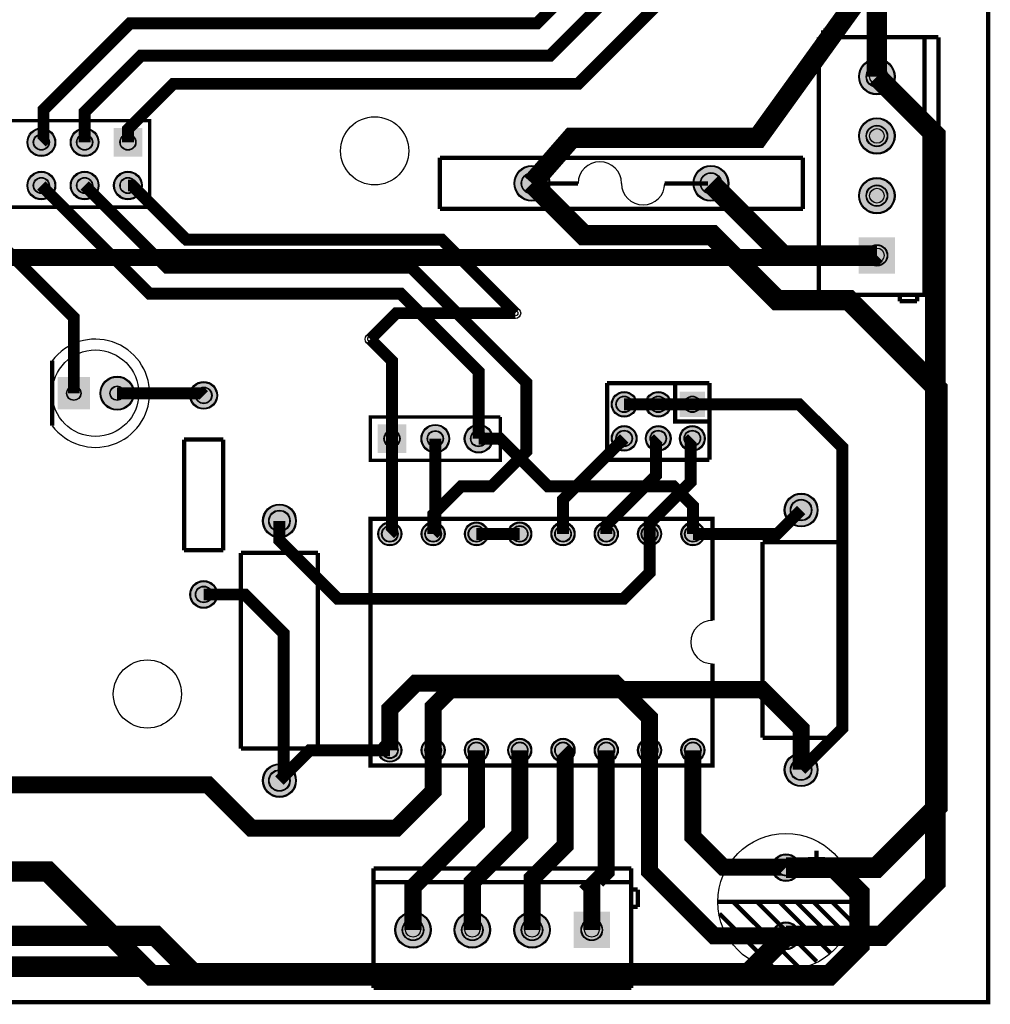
# Model space of a CAD drawing. Header units: millimetres. Extents: x 0 to 100, y -100 to 0.
# Tile 2 of 3: x 43 to 100, y -100 to -42. Entities that reach past the tile are written whole.
import ezdxf

# ---------------------------------------------------------------- set-up
doc = ezdxf.new("R2010")
doc.units = ezdxf.units.MM
for name, color, linetype, true_color in [('BoardOutline', 7, 'Continuous', 0xff00ff), ('BottomLayer', 7, 'Continuous', 0x0000ff), ('BottomSolderMaskLayer', 7, 'Continuous', 0xaa00ff), ('Document', 7, 'Continuous', 0xffffff), ('Hole', 7, 'Continuous', 0x222222), ('Multi-Layer', 7, 'Continuous', 0xc0c0c0), ('TopLayer', 7, 'Continuous', 0xff0000), ('TopSilkLayer', 7, 'Continuous', 0xffcc00), ('TopSolderMaskLayer', 7, 'Continuous', 0x800080)]:
    doc.layers.add(name, color=color, linetype=linetype, true_color=true_color)

msp = doc.modelspace()

# ---------------------------------------------------------------- hatches: boundary and pattern name
at = {"layer": 'BottomSolderMaskLayer'}
for points in [[(92.40538481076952, -45.681991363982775, 1), (94.53898907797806, -45.681991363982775, 1)], [(92.40538481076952, -49.16179832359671, 1), (94.53898907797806, -49.16179832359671, 1)], [(43.61188722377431, -49.530099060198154, 1), (45.28829057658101, -49.530099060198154, 1)], [(46.15189230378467, -49.530099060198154, 1), (47.82829565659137, -49.530099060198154, 1)], [(50.36830073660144, -50.36830073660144), (48.69189738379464, -50.36830073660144), (48.69189738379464, -48.69189738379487), (50.36830073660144, -48.69189738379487)], [(43.61188722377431, -52.07010414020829, 1), (45.28829057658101, -52.07010414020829, 1)], [(46.15189230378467, -52.07010414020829, 1), (47.82829565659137, -52.07010414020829, 1)], [(48.6918973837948, -52.07010414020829, 1), (50.368300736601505, -52.07010414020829, 1)], [(72.1851663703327, -51.94310388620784, 1), (74.2867665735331, -51.94310388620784, 1)], [(82.68554737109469, -51.94310388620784, 1), (84.78714757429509, -51.94310388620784, 1)], [(92.40538481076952, -52.667005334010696, 1), (94.53898907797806, -52.667005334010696, 1)], [(92.40538481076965, -57.239014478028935), (92.40538481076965, -55.10541021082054), (94.53898907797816, -55.10541021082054), (94.53898907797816, -57.239014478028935)], [(47.305558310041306, -65.213864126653), (45.40411910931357, -65.213864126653), (45.40411910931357, -63.31242492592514), (47.305558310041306, -63.31242492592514)], [(47.894297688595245, -64.26212852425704, 1), (49.895897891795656, -64.26212852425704, 1)], [(53.16230632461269, -64.3891287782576, 1), (54.78790957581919, -64.3891287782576, 1)], [(77.89436118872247, -64.91313182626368, 1), (79.39596139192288, -64.91313182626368, 1)], [(79.89436118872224, -64.91313182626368, 1), (81.39596139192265, -64.91313182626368, 1)], [(83.39596139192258, -65.66393192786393), (81.89436118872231, -65.66393192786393), (81.89436118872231, -64.16233172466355), (83.39596139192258, -64.16233172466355)], [(64.18592837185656, -66.09093218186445), (65.86233172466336, -66.09093218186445), (65.86233172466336, -67.76733553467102), (64.18592837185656, -67.76733553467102)], [(66.72593345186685, -66.92913385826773, 1), (68.40233680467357, -66.92913385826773, 1)], [(69.26593853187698, -66.92913385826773, 1), (70.9423418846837, -66.92913385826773, 1)], [(77.89436118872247, -66.91313182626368, 1), (79.39596139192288, -66.91313182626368, 1)], [(79.89436118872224, -66.91313182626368, 1), (81.39596139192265, -66.91313182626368, 1)], [(81.89436118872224, -66.91313182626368, 1), (83.39596139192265, -66.91313182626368, 1)], [(88.03657607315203, -71.12014224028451, 1), (90.01778003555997, -71.12014224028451, 1)], [(57.429514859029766, -71.7551435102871, 1), (59.4107188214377, -71.7551435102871, 1)], [(64.19608839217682, -72.51714503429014, 1), (65.59817119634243, -72.51714503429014, 1)], [(66.73609347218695, -72.51714503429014, 1), (68.13817627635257, -72.51714503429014, 1)], [(69.27609855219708, -72.51714503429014, 1), (70.6781813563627, -72.51714503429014, 1)], [(71.81610363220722, -72.51714503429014, 1), (73.21818643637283, -72.51714503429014, 1)], [(74.35610871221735, -72.51714503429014, 1), (75.75819151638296, -72.51714503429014, 1)], [(76.89611379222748, -72.51714503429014, 1), (78.2981965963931, -72.51714503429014, 1)], [(79.43611887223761, -72.51714503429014, 1), (80.83820167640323, -72.51714503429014, 1)], [(81.97612395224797, -72.51714503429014, 1), (83.37820675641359, -72.51714503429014, 1)], [(53.16230632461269, -76.07315214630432, 1), (54.78790957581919, -76.07315214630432, 1)], [(64.19608839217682, -85.21717043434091, 1), (65.59817119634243, -85.21717043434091, 1)], [(66.73609347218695, -85.21717043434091, 1), (68.13817627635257, -85.21717043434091, 1)], [(69.27609855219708, -85.21717043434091, 1), (70.6781813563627, -85.21717043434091, 1)], [(71.81610363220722, -85.21717043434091, 1), (73.21818643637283, -85.21717043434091, 1)], [(74.35610871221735, -85.21717043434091, 1), (75.75819151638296, -85.21717043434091, 1)], [(76.89611379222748, -85.21717043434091, 1), (78.2981965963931, -85.21717043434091, 1)], [(79.43611887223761, -85.21717043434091, 1), (80.83820167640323, -85.21717043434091, 1)], [(81.97612395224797, -85.21717043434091, 1), (83.37820675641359, -85.21717043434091, 1)], [(88.03657607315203, -86.36017272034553, 1), (90.01778003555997, -86.36017272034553, 1)], [(57.429514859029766, -86.99517399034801, 1), (59.4107188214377, -86.99517399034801, 1)], [(87.32537465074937, -92.10820421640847, 1), (88.95097790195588, -92.10820421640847, 1)], [(65.1892303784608, -95.75819151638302, 1), (67.32283464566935, -95.75819151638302, 1)], [(68.66903733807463, -95.75819151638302, 1), (70.80264160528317, -95.75819151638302, 1)], [(72.17424434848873, -95.75819151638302, 1), (74.30784861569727, -95.75819151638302, 1)], [(77.81305562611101, -96.82499364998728), (75.67945135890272, -96.82499364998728), (75.67945135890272, -94.69138938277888), (77.81305562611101, -94.69138938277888)], [(87.32537465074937, -96.1061722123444, 1), (88.95097790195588, -96.1061722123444, 1)]]:
    msp.add_hatch(color=256, dxfattribs=at).paths.add_polyline_path(points)
at = {"layer": 'Multi-Layer'}
for points in [[(92.45618491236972, -45.681991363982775, 1), (94.48818897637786, -45.681991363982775, 1)], [(92.45618491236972, -49.16179832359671, 1), (94.48818897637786, -49.16179832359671, 1)], [(43.66268732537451, -49.530099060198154, 1), (45.23749047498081, -49.530099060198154, 1)], [(46.20269240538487, -49.530099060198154, 1), (47.77749555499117, -49.530099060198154, 1)], [(50.31750063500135, -50.31750063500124), (48.742697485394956, -50.31750063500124), (48.742697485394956, -48.74269748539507), (50.31750063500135, -48.74269748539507)], [(43.66268732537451, -52.07010414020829, 1), (45.23749047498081, -52.07010414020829, 1)], [(46.20269240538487, -52.07010414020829, 1), (47.77749555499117, -52.07010414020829, 1)], [(48.742697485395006, -52.07010414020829, 1), (50.3175006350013, -52.07010414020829, 1)], [(72.2359664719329, -51.94310388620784, 1), (74.2359664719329, -51.94310388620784, 1)], [(82.73634747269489, -51.94310388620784, 1), (84.73634747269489, -51.94310388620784, 1)], [(92.45618491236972, -52.667005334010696, 1), (94.48818897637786, -52.667005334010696, 1)], [(92.45618491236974, -57.188214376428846), (92.45618491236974, -55.156210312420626), (94.48818897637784, -55.156210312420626), (94.48818897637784, -57.188214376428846)], [(47.25476250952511, -65.16306832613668), (45.45491490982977, -65.16306832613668), (45.45491490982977, -63.363220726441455), (47.25476250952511, -63.363220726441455)], [(47.94509779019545, -64.26212852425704, 1), (49.84509779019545, -64.26212852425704, 1)], [(53.213106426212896, -64.3891287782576, 1), (54.73710947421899, -64.3891287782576, 1)], [(77.94516129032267, -64.91313182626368, 1), (79.34516129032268, -64.91313182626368, 1)], [(79.94516129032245, -64.91313182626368, 1), (81.34516129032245, -64.91313182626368, 1)], [(83.3451612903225, -65.61313182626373), (81.9451612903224, -65.61313182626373), (81.9451612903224, -64.21313182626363), (83.3451612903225, -64.21313182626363)], [(64.23672847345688, -66.14173228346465), (65.81153162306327, -66.14173228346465), (65.81153162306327, -67.71653543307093), (64.23672847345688, -67.71653543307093)], [(66.77673355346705, -66.92913385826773, 1), (68.35153670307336, -66.92913385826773, 1)], [(69.31673863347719, -66.92913385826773, 1), (70.8915417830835, -66.92913385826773, 1)], [(77.94516129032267, -66.91313182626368, 1), (79.34516129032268, -66.91313182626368, 1)], [(79.94516129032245, -66.91313182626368, 1), (81.34516129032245, -66.91313182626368, 1)], [(81.94516129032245, -66.91313182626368, 1), (83.34516129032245, -66.91313182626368, 1)], [(88.08737617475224, -71.12014224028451, 1), (89.96697993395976, -71.12014224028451, 1)], [(57.480314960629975, -71.7551435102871, 1), (59.35991871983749, -71.7551435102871, 1)], [(64.24688849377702, -72.51714503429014, 1), (65.54737109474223, -72.51714503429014, 1)], [(66.78689357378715, -72.51714503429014, 1), (68.08737617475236, -72.51714503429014, 1)], [(69.32689865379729, -72.51714503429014, 1), (70.6273812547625, -72.51714503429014, 1)], [(71.86690373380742, -72.51714503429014, 1), (73.16738633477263, -72.51714503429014, 1)], [(74.40690881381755, -72.51714503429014, 1), (75.70739141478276, -72.51714503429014, 1)], [(76.94691389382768, -72.51714503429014, 1), (78.2473964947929, -72.51714503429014, 1)], [(79.48691897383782, -72.51714503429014, 1), (80.78740157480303, -72.51714503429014, 1)], [(82.02692405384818, -72.51714503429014, 1), (83.32740665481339, -72.51714503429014, 1)], [(53.213106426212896, -76.07315214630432, 1), (54.73710947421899, -76.07315214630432, 1)], [(64.24688849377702, -85.21717043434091, 1), (65.54737109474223, -85.21717043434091, 1)], [(66.78689357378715, -85.21717043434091, 1), (68.08737617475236, -85.21717043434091, 1)], [(69.32689865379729, -85.21717043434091, 1), (70.6273812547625, -85.21717043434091, 1)], [(71.86690373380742, -85.21717043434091, 1), (73.16738633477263, -85.21717043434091, 1)], [(74.40690881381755, -85.21717043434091, 1), (75.70739141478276, -85.21717043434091, 1)], [(76.94691389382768, -85.21717043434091, 1), (78.2473964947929, -85.21717043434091, 1)], [(79.48691897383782, -85.21717043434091, 1), (80.78740157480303, -85.21717043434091, 1)], [(82.02692405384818, -85.21717043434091, 1), (83.32740665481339, -85.21717043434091, 1)], [(88.08737617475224, -86.36017272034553, 1), (89.96697993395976, -86.36017272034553, 1)], [(57.480314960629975, -86.99517399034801, 1), (59.35991871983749, -86.99517399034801, 1)], [(87.37617475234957, -92.10820421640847, 1), (88.90017780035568, -92.10820421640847, 1)], [(65.24003048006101, -95.75819151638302, 1), (67.27203454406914, -95.75819151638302, 1)], [(68.71983743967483, -95.75819151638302, 1), (70.75184150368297, -95.75819151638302, 1)], [(72.22504445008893, -95.75819151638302, 1), (74.25704851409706, -95.75819151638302, 1)], [(77.76225552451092, -96.77419354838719), (75.73025146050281, -96.77419354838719), (75.73025146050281, -94.74218948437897), (77.76225552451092, -94.74218948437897)], [(87.37617475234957, -96.1061722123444, 1), (88.90017780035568, -96.1061722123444, 1)]]:
    msp.add_hatch(color=256, dxfattribs=at).paths.add_polyline_path(points)
at = {"layer": 'TopSolderMaskLayer'}
for points in [[(92.40538481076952, -45.681991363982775, 1), (94.53898907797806, -45.681991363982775, 1)], [(92.40538481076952, -49.16179832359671, 1), (94.53898907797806, -49.16179832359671, 1)], [(43.61188722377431, -49.530099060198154, 1), (45.28829057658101, -49.530099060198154, 1)], [(46.15189230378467, -49.530099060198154, 1), (47.82829565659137, -49.530099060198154, 1)], [(50.36830073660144, -50.36830073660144), (48.69189738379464, -50.36830073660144), (48.69189738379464, -48.69189738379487), (50.36830073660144, -48.69189738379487)], [(43.61188722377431, -52.07010414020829, 1), (45.28829057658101, -52.07010414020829, 1)], [(46.15189230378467, -52.07010414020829, 1), (47.82829565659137, -52.07010414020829, 1)], [(48.6918973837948, -52.07010414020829, 1), (50.368300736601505, -52.07010414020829, 1)], [(72.1851663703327, -51.94310388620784, 1), (74.2867665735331, -51.94310388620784, 1)], [(82.68554737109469, -51.94310388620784, 1), (84.78714757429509, -51.94310388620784, 1)], [(92.40538481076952, -52.667005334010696, 1), (94.53898907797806, -52.667005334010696, 1)], [(92.40538481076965, -57.239014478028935), (92.40538481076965, -55.10541021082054), (94.53898907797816, -55.10541021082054), (94.53898907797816, -57.239014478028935)], [(47.305558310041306, -65.213864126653), (45.40411910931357, -65.213864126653), (45.40411910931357, -63.31242492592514), (47.305558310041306, -63.31242492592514)], [(47.894297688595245, -64.26212852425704, 1), (49.895897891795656, -64.26212852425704, 1)], [(53.16230632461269, -64.3891287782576, 1), (54.78790957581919, -64.3891287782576, 1)], [(77.89436118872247, -64.91313182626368, 1), (79.39596139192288, -64.91313182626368, 1)], [(79.89436118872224, -64.91313182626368, 1), (81.39596139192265, -64.91313182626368, 1)], [(83.39596139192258, -65.66393192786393), (81.89436118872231, -65.66393192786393), (81.89436118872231, -64.16233172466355), (83.39596139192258, -64.16233172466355)], [(64.18592837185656, -66.09093218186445), (65.86233172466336, -66.09093218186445), (65.86233172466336, -67.76733553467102), (64.18592837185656, -67.76733553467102)], [(66.72593345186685, -66.92913385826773, 1), (68.40233680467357, -66.92913385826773, 1)], [(69.26593853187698, -66.92913385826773, 1), (70.9423418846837, -66.92913385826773, 1)], [(77.89436118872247, -66.91313182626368, 1), (79.39596139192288, -66.91313182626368, 1)], [(79.89436118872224, -66.91313182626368, 1), (81.39596139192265, -66.91313182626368, 1)], [(81.89436118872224, -66.91313182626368, 1), (83.39596139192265, -66.91313182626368, 1)], [(88.03657607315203, -71.12014224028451, 1), (90.01778003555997, -71.12014224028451, 1)], [(57.429514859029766, -71.7551435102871, 1), (59.4107188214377, -71.7551435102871, 1)], [(64.19608839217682, -72.51714503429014, 1), (65.59817119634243, -72.51714503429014, 1)], [(66.73609347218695, -72.51714503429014, 1), (68.13817627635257, -72.51714503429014, 1)], [(69.27609855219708, -72.51714503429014, 1), (70.6781813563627, -72.51714503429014, 1)], [(71.81610363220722, -72.51714503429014, 1), (73.21818643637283, -72.51714503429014, 1)], [(74.35610871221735, -72.51714503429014, 1), (75.75819151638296, -72.51714503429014, 1)], [(76.89611379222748, -72.51714503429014, 1), (78.2981965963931, -72.51714503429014, 1)], [(79.43611887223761, -72.51714503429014, 1), (80.83820167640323, -72.51714503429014, 1)], [(81.97612395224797, -72.51714503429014, 1), (83.37820675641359, -72.51714503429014, 1)], [(53.16230632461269, -76.07315214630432, 1), (54.78790957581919, -76.07315214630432, 1)], [(64.19608839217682, -85.21717043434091, 1), (65.59817119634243, -85.21717043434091, 1)], [(66.73609347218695, -85.21717043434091, 1), (68.13817627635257, -85.21717043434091, 1)], [(69.27609855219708, -85.21717043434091, 1), (70.6781813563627, -85.21717043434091, 1)], [(71.81610363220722, -85.21717043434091, 1), (73.21818643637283, -85.21717043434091, 1)], [(74.35610871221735, -85.21717043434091, 1), (75.75819151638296, -85.21717043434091, 1)], [(76.89611379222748, -85.21717043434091, 1), (78.2981965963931, -85.21717043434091, 1)], [(79.43611887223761, -85.21717043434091, 1), (80.83820167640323, -85.21717043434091, 1)], [(81.97612395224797, -85.21717043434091, 1), (83.37820675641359, -85.21717043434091, 1)], [(88.03657607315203, -86.36017272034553, 1), (90.01778003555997, -86.36017272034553, 1)], [(57.429514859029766, -86.99517399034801, 1), (59.4107188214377, -86.99517399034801, 1)], [(87.32537465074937, -92.10820421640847, 1), (88.95097790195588, -92.10820421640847, 1)], [(65.1892303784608, -95.75819151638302, 1), (67.32283464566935, -95.75819151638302, 1)], [(68.66903733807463, -95.75819151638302, 1), (70.80264160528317, -95.75819151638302, 1)], [(72.17424434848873, -95.75819151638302, 1), (74.30784861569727, -95.75819151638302, 1)], [(77.81305562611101, -96.82499364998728), (75.67945135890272, -96.82499364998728), (75.67945135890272, -94.69138938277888), (77.81305562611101, -94.69138938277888)], [(87.32537465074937, -96.1061722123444, 1), (88.95097790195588, -96.1061722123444, 1)]]:
    msp.add_hatch(color=256, dxfattribs=at).paths.add_polyline_path(points)

# ---------------------------------------------------------------- linework, layer by layer
at = {"layer": 'BoardOutline', "const_width": 0.25400050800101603}
msp.add_lwpolyline([(0, 0), (100.0002032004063, 0), (100.0002032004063, -100.00020320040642), (0, -100.00020320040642), (0, 0)], close=True, dxfattribs=at)
at = {"layer": 'BottomLayer'}
for points, const_width in [([(93.47218694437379, -45.681991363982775), (93.47218694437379, -8.509017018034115), (89.6621793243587, -4.699009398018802), (62.644145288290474, -4.699009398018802), (59.30911861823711, -8.034036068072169)], 1.2000000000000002), ([(88.13817627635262, -96.1061722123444), (93.759207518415, -96.1061722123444), (96.90119380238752, -92.96418592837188), (96.90119380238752, -49.11099822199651), (93.47218694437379, -45.681991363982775)], 1.2000000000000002), ([(93.47218694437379, -56.17221234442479), (93.34518669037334, -56.29921259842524), (5.207010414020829, -56.29921259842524)], 1), ([(72.26314452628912, -59.563119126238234), (65.27813055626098, -59.563119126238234), (63.754127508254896, -61.08712217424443)], 0.7000000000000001), ([(70.10414020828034, -66.92913385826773), (71.37414274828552, -66.92913385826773), (74.16814833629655, -69.72313944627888), (81.53416306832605, -69.72313944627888), (82.67716535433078, -70.8661417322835), (82.67716535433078, -72.51714503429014)], 0.7000000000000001), ([(80.13716027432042, -85.21717043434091), (80.13716027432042, -83.31216662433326), (78.10515621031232, -81.28016256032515), (66.4211328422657, -81.28016256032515), (64.89712979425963, -82.80416560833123), (64.89712979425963, -85.21717043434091)], 1), ([(34.92506985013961, -96.1061722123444), (51.1480822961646, -96.1061722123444), (53.34010668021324, -98.29819659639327), (85.94615189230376, -98.29819659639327), (88.13817627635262, -96.1061722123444)], 1.2000000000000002)]:
    msp.add_lwpolyline(points, dxfattribs=dict(at, const_width=const_width))
at = {"layer": 'BottomSolderMaskLayer'}
for centre, radius in [((93.47218694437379, -45.681991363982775), 1.0668021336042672), ((93.47218694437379, -45.681991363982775), 0.6294132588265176), ((93.47218694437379, -49.16179832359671), 1.0668021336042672), ((93.47218694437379, -49.16179832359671), 0.6294132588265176), ((44.45008890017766, -49.530099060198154), 0.838201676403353), ((44.45008890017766, -49.530099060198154), 0.4731783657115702), ((46.99009398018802, -49.530099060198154), 0.838201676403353), ((46.99009398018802, -49.530099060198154), 0.4731783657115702), ((49.530099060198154, -49.530099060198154), 0.4731783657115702), ((44.45008890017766, -52.07010414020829), 0.838201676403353), ((46.99009398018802, -52.07010414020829), 0.838201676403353), ((49.530099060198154, -52.07010414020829), 0.838201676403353), ((73.2359664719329, -51.94310388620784), 1.050800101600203), ((73.2359664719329, -51.94310388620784), 0.6304266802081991), ((83.73634747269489, -51.94310388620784), 1.050800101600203), ((83.73634747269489, -51.94310388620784), 0.6304266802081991), ((44.45008890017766, -52.07010414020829), 0.4731783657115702), ((46.99009398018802, -52.07010414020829), 0.4731783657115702), ((49.530099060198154, -52.07010414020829), 0.4731783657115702), ((93.47218694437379, -52.667005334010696), 1.0668021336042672), ((93.47218694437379, -52.667005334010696), 0.6294132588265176), ((93.47218694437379, -56.17221234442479), 0.6294132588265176), ((48.89509779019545, -64.26212852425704), 1.0008001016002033), ((46.354838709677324, -64.26314452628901), 0.429339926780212), ((48.89509779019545, -64.26212852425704), 0.4281326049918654), ((53.97510795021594, -64.3891287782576), 0.8128016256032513), ((53.97510795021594, -64.3891287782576), 0.48768097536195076), ((78.64516129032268, -64.91313182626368), 0.7508001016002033), ((78.64516129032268, -64.91313182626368), 0.4826708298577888), ((80.64516129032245, -64.91313182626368), 0.7508001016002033), ((80.64516129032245, -64.91313182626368), 0.4826708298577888), ((82.64516129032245, -64.91313182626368), 0.4826708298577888), ((65.02413004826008, -66.92913385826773), 0.4731783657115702), ((67.56413512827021, -66.92913385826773), 0.838201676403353), ((67.56413512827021, -66.92913385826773), 0.4731783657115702), ((70.10414020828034, -66.92913385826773), 0.838201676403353), ((70.10414020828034, -66.92913385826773), 0.4731783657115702), ((78.64516129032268, -66.91313182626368), 0.7508001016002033), ((78.64516129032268, -66.91313182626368), 0.4826708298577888), ((80.64516129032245, -66.91313182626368), 0.7508001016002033), ((80.64516129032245, -66.91313182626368), 0.4826708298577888), ((82.64516129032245, -66.91313182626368), 0.7508001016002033), ((82.64516129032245, -66.91313182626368), 0.4826708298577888), ((89.027178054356, -71.12014224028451), 0.9906019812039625), ((89.027178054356, -71.12014224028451), 0.6318434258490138), ((58.42011684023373, -71.7551435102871), 0.9906019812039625), ((58.42011684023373, -71.7551435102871), 0.6318434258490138), ((64.89712979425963, -72.51714503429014), 0.7010414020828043), ((64.89712979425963, -72.51714503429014), 0.4847044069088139), ((67.43713487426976, -72.51714503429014), 0.7010414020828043), ((67.43713487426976, -72.51714503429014), 0.4847044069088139), ((69.97713995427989, -72.51714503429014), 0.7010414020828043), ((69.97713995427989, -72.51714503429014), 0.4847044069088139), ((72.51714503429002, -72.51714503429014), 0.7010414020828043), ((72.51714503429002, -72.51714503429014), 0.4847044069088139), ((75.05715011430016, -72.51714503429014), 0.7010414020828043), ((75.05715011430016, -72.51714503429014), 0.4847044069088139), ((77.59715519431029, -72.51714503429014), 0.7010414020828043), ((77.59715519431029, -72.51714503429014), 0.4847044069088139), ((80.13716027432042, -72.51714503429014), 0.7010414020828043), ((80.13716027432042, -72.51714503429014), 0.4847044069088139), ((82.67716535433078, -72.51714503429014), 0.7010414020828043), ((82.67716535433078, -72.51714503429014), 0.4847044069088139), ((53.97510795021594, -76.07315214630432), 0.8128016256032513), ((53.97510795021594, -76.07315214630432), 0.48768097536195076), ((64.89712979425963, -85.21717043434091), 0.7010414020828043), ((64.89712979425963, -85.21717043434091), 0.4847044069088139), ((67.43713487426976, -85.21717043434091), 0.7010414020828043), ((67.43713487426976, -85.21717043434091), 0.4847044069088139), ((69.97713995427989, -85.21717043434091), 0.7010414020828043), ((69.97713995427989, -85.21717043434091), 0.4847044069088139), ((72.51714503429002, -85.21717043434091), 0.7010414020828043), ((72.51714503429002, -85.21717043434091), 0.4847044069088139), ((75.05715011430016, -85.21717043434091), 0.7010414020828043), ((75.05715011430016, -85.21717043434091), 0.4847044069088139), ((77.59715519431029, -85.21717043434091), 0.7010414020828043), ((77.59715519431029, -85.21717043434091), 0.4847044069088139), ((80.13716027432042, -85.21717043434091), 0.7010414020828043), ((80.13716027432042, -85.21717043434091), 0.4847044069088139), ((82.67716535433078, -85.21717043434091), 0.7010414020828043), ((82.67716535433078, -85.21717043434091), 0.4847044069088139), ((89.027178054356, -86.36017272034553), 0.9906019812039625), ((58.42011684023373, -86.99517399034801), 0.9906019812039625), ((89.027178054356, -86.36017272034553), 0.6318434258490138), ((58.42011684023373, -86.99517399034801), 0.6318434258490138), ((88.13817627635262, -92.10820421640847), 0.8128016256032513), ((88.13817627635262, -92.10820421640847), 0.48768097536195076), ((66.25603251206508, -95.75819151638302), 1.0668021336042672), ((69.7358394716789, -95.75819151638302), 1.0668021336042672), ((73.241046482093, -95.75819151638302), 1.0668021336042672), ((66.25603251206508, -95.75819151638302), 0.6294132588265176), ((69.7358394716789, -95.75819151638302), 0.6294132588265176), ((73.241046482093, -95.75819151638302), 0.6294132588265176), ((76.74625349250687, -95.75819151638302), 0.6294132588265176), ((88.13817627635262, -96.1061722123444), 0.8128016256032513), ((88.13817627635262, -96.1061722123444), 0.48768097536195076)]:
    msp.add_circle(centre, radius, dxfattribs=at)
at = {"layer": 'Document', "const_width": 0.25400050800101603}
for points in [[(90.32258064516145, -43.3705867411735), (90.32258064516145, -42.964185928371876)], [(90.32258064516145, -42.964185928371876), (91.31318262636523, -42.964185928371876)], [(91.31318262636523, -42.964185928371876), (91.31318262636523, -43.3705867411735)], [(94.81838963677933, -58.48361696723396), (94.81838963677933, -58.86461772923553)], [(95.83439166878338, -58.86461772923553), (95.83439166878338, -58.48361696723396)], [(94.81838963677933, -58.86461772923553), (95.83439166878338, -58.86461772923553)], [(79.43865887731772, -93.39598679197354), (79.05765811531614, -93.39598679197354)], [(79.43865887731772, -94.4119888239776), (79.43865887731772, -93.39598679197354)], [(79.05765811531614, -94.4119888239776), (79.43865887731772, -94.4119888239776)], [(63.53822707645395, -98.9077978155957), (63.53822707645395, -97.91719583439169)], [(63.53822707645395, -97.91719583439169), (63.9446278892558, -97.91719583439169)], [(63.9446278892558, -98.9077978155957), (63.53822707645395, -98.9077978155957)]]:
    msp.add_lwpolyline(points, dxfattribs=at)
at = {"layer": 'Document'}
for centre in [(93.47218694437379, -45.681991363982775), (93.47218694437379, -49.16179832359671), (93.47218694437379, -52.667005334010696), (93.47218694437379, -56.17221234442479), (66.25603251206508, -95.75819151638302), (69.7358394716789, -95.75819151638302), (73.241046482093, -95.75819151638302), (76.74625349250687, -95.75819151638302)]:
    msp.add_circle(centre, 0.43180086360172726, dxfattribs=at)
at = {"layer": 'Hole'}
for centre in [(72.26314452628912, -59.563119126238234), (63.754127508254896, -61.08712217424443)]:
    msp.add_circle(centre, 0.15240030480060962, dxfattribs=at)
at = {"layer": 'Multi-Layer'}
for centre, radius in [((93.47218694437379, -45.681991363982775), 1.0160020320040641), ((93.47218694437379, -45.681991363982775), 0.5994411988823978), ((64.00812801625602, -50.03810007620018), 2), ((93.47218694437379, -49.16179832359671), 1.0160020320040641), ((44.45008890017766, -49.530099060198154), 0.7874015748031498), ((44.45008890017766, -49.530099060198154), 0.4445008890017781), ((46.99009398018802, -49.530099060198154), 0.7874015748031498), ((46.99009398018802, -49.530099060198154), 0.4445008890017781), ((49.530099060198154, -49.530099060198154), 0.4445008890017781), ((93.47218694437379, -49.16179832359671), 0.5994411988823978), ((44.45008890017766, -52.07010414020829), 0.7874015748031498), ((46.99009398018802, -52.07010414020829), 0.7874015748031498), ((49.530099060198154, -52.07010414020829), 0.7874015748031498), ((73.2359664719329, -51.94310388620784), 1), ((73.2359664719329, -51.94310388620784), 0.5999491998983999), ((83.73634747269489, -51.94310388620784), 1), ((83.73634747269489, -51.94310388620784), 0.5999491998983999), ((44.45008890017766, -52.07010414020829), 0.4445008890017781), ((46.99009398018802, -52.07010414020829), 0.4445008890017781), ((49.530099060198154, -52.07010414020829), 0.4445008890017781), ((93.47218694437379, -52.667005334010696), 1.0160020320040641), ((93.47218694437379, -52.667005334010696), 0.5994411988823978), ((93.47218694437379, -56.17221234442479), 0.5994411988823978), ((72.26314452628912, -59.563119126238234), 0.30988061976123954), ((63.754127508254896, -61.08712217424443), 0.30988061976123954), ((48.89509779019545, -64.26212852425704), 0.9500000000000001), ((46.354838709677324, -64.26314452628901), 0.40640081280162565), ((48.89509779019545, -64.26212852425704), 0.40640081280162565), ((53.97510795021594, -64.3891287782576), 0.7620015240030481), ((53.97510795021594, -64.3891287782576), 0.45720091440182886), ((78.64516129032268, -64.91313182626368), 0.7000000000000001), ((78.64516129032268, -64.91313182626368), 0.4500127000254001), ((80.64516129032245, -64.91313182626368), 0.7000000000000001), ((80.64516129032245, -64.91313182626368), 0.4500127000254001), ((82.64516129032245, -64.91313182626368), 0.4500127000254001), ((67.56413512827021, -66.92913385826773), 0.7874015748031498), ((70.10414020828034, -66.92913385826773), 0.7874015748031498), ((78.64516129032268, -66.91313182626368), 0.7000000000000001), ((80.64516129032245, -66.91313182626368), 0.7000000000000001), ((82.64516129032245, -66.91313182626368), 0.7000000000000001), ((65.02413004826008, -66.92913385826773), 0.4445008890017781), ((67.56413512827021, -66.92913385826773), 0.4445008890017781), ((70.10414020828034, -66.92913385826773), 0.4445008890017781), ((78.64516129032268, -66.91313182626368), 0.4500127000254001), ((80.64516129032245, -66.91313182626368), 0.4500127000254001), ((82.64516129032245, -66.91313182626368), 0.4500127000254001), ((89.027178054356, -71.12014224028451), 0.9398018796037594), ((58.42011684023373, -71.7551435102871), 0.9398018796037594), ((89.027178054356, -71.12014224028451), 0.5994411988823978), ((58.42011684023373, -71.7551435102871), 0.5994411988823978), ((64.89712979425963, -72.51714503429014), 0.6502413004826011), ((64.89712979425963, -72.51714503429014), 0.4495808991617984), ((67.43713487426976, -72.51714503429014), 0.6502413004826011), ((67.43713487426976, -72.51714503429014), 0.4495808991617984), ((69.97713995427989, -72.51714503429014), 0.6502413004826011), ((69.97713995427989, -72.51714503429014), 0.4495808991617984), ((72.51714503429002, -72.51714503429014), 0.6502413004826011), ((72.51714503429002, -72.51714503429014), 0.4495808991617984), ((75.05715011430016, -72.51714503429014), 0.6502413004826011), ((75.05715011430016, -72.51714503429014), 0.4495808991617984), ((77.59715519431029, -72.51714503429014), 0.6502413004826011), ((77.59715519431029, -72.51714503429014), 0.4495808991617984), ((80.13716027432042, -72.51714503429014), 0.6502413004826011), ((80.13716027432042, -72.51714503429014), 0.4495808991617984), ((82.67716535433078, -72.51714503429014), 0.6502413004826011), ((82.67716535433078, -72.51714503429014), 0.4495808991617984), ((53.97510795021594, -76.07315214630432), 0.7620015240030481), ((53.97510795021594, -76.07315214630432), 0.45720091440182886), ((50.67310134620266, -81.91516383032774), 2), ((64.89712979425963, -85.21717043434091), 0.6502413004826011), ((64.89712979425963, -85.21717043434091), 0.4495808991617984), ((67.43713487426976, -85.21717043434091), 0.6502413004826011), ((67.43713487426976, -85.21717043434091), 0.4495808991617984), ((69.97713995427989, -85.21717043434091), 0.6502413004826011), ((69.97713995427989, -85.21717043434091), 0.4495808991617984), ((72.51714503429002, -85.21717043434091), 0.6502413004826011), ((72.51714503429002, -85.21717043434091), 0.4495808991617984), ((75.05715011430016, -85.21717043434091), 0.6502413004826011), ((75.05715011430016, -85.21717043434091), 0.4495808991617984), ((77.59715519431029, -85.21717043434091), 0.6502413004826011), ((77.59715519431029, -85.21717043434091), 0.4495808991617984), ((80.13716027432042, -85.21717043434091), 0.6502413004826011), ((80.13716027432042, -85.21717043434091), 0.4495808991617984), ((82.67716535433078, -85.21717043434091), 0.6502413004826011), ((82.67716535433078, -85.21717043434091), 0.4495808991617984), ((89.027178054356, -86.36017272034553), 0.9398018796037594), ((58.42011684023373, -86.99517399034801), 0.9398018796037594), ((89.027178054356, -86.36017272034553), 0.5994411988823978), ((58.42011684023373, -86.99517399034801), 0.5994411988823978), ((88.13817627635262, -92.10820421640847), 0.7620015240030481), ((88.13817627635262, -92.10820421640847), 0.45720091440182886), ((66.25603251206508, -95.75819151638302), 1.0160020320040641), ((69.7358394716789, -95.75819151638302), 1.0160020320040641), ((73.241046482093, -95.75819151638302), 1.0160020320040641), ((66.25603251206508, -95.75819151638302), 0.5994411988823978), ((69.7358394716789, -95.75819151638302), 0.5994411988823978), ((73.241046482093, -95.75819151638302), 0.5994411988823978), ((76.74625349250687, -95.75819151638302), 0.5994411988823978), ((88.13817627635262, -96.1061722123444), 0.7620015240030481), ((88.13817627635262, -96.1061722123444), 0.45720091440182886)]:
    msp.add_circle(centre, radius, dxfattribs=at)
at = {"layer": 'TopLayer'}
for points, const_width in [([(73.2359664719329, -51.94310388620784), (75.56515113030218, -49.27609855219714), (81.91516383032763, -49.27609855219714), (86.48717297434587, -49.27609855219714), (93.34518669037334, -39.75107950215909), (93.34518669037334, -8.382016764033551), (89.78917957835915, -4.572009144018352), (57.15011430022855, -4.572009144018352)], 1.2000000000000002), ([(2.032004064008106, -17.907035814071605), (2.032004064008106, -94.74218948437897), (5.207010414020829, -97.91719583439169), (50.41910083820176, -97.91719583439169), (50.927101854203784, -98.42519685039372)], 1.2000000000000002), ([(77.21615443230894, -38.98907797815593), (77.08915417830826, -38.98907797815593), (73.53314706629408, -42.54508509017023), (49.657099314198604, -42.54508509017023), (44.57708915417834, -47.6250952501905), (44.57708915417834, -49.40309880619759), (44.45008890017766, -49.530099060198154)], 0.7000000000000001), ([(46.99009398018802, -49.530099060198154), (46.99009398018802, -47.75209550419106), (50.29210058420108, -44.45008890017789), (74.29514859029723, -44.45008890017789), (79.75615951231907, -38.98907797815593)], 0.7000000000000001), ([(49.530099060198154, -49.530099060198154), (49.530099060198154, -48.768097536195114), (52.197104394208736, -46.10109220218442), (75.94615189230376, -46.10109220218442), (82.2961645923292, -39.75107950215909), (82.2961645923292, -38.98907797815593)], 0.7000000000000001), ([(88.13817627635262, -92.10820421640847), (93.43916687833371, -92.10820421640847), (97.02819405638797, -88.51917703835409), (97.02819405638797, -64.00812801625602), (91.82118364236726, -58.801117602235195), (87.6301752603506, -58.801117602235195), (83.82016764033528, -54.991109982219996), (76.28397256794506, -54.991109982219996), (73.2359664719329, -51.94310388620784)], 1.2000000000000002), ([(93.47218694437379, -56.17221234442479), (87.96545593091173, -56.17221234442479), (83.73634747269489, -51.94310388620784)], 1.2000000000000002), ([(70.10414020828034, -66.92913385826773), (70.10414020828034, -62.99212598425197), (65.5321310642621, -58.42011684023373), (50.80010160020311, -58.42011684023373), (44.45008890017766, -52.07010414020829)], 0.7000000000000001), ([(67.43713487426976, -72.51714503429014), (67.43713487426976, -71.37414274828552), (69.08813817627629, -69.72313944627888), (70.8661417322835, -69.72313944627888), (72.8981457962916, -67.69113538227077), (72.8981457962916, -63.62712725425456), (66.16713233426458, -56.89611379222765), (51.81610363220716, -56.89611379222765), (46.99009398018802, -52.07010414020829)], 0.7000000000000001), ([(49.530099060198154, -52.07010414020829), (49.78409956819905, -52.07010414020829), (52.95910591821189, -55.24511049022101), (67.94513589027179, -55.24511049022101), (72.26314452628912, -59.563119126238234)], 0.7000000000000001), ([(46.354838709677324, -64.26314452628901), (46.354838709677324, -59.816865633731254), (41.91008382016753, -55.37211074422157)], 0.7000000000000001), ([(65.02413004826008, -66.92913385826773), (65.02413004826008, -62.357124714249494), (63.754127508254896, -61.08712217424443)], 0.7000000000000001), ([(48.89509779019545, -64.26212852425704), (53.848107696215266, -64.26212852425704), (53.97510795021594, -64.3891287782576)], 0.7000000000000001), ([(78.64516129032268, -64.91313182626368), (80.64516129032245, -64.91313182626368)], 0.7000000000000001), ([(80.64516129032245, -64.91313182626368), (82.64516129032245, -64.91313182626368)], 0.7000000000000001), ([(82.64516129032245, -64.91313182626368), (88.9161798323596, -64.91313182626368), (91.44018288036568, -67.43713487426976), (91.44018288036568, -83.94716789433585), (89.027178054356, -86.36017272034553)], 0.7000000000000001), ([(65.02413004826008, -66.92913385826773), (65.02413004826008, -72.39014478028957), (64.89712979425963, -72.51714503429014)], 0.7000000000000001), ([(67.56413512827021, -66.92913385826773), (67.56413512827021, -72.39014478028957), (67.43713487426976, -72.51714503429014)], 0.7000000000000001), ([(75.05715011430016, -72.51714503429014), (75.05715011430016, -70.50114300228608), (78.64516129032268, -66.91313182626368)], 0.7000000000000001), ([(77.59715519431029, -72.51714503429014), (77.59715519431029, -72.00914401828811), (80.518161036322, -69.0881381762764), (80.518161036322, -67.04013208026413), (80.64516129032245, -66.91313182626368)], 0.7000000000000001), ([(80.13716027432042, -72.51714503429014), (80.13716027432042, -71.88214376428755), (82.5501651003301, -69.46913893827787), (82.5501651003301, -67.00812801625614), (82.64516129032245, -66.91313182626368)], 0.7000000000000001), ([(82.67716535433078, -72.51714503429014), (87.6301752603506, -72.51714503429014), (89.027178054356, -71.12014224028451)], 0.7000000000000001), ([(58.42011684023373, -71.7551435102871), (58.42011684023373, -72.8981457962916), (61.84912369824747, -76.32715265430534), (78.61315722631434, -76.32715265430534), (80.13716027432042, -74.80314960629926), (80.13716027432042, -72.51714503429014)], 0.7000000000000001), ([(69.97713995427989, -72.51714503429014), (72.51714503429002, -72.51714503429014)], 0.7000000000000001), ([(53.97510795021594, -76.07315214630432), (56.388112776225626, -76.07315214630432), (58.67411734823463, -78.35915671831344), (58.67411734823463, -86.741173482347), (58.42011684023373, -86.99517399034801)], 0.7000000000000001), ([(89.027178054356, -86.36017272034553), (89.027178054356, -83.94716789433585), (86.741173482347, -81.66116332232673), (68.45313690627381, -81.66116332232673), (67.43713487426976, -82.67716535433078), (67.43713487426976, -85.21717043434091)], 1), ([(35.56007112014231, -87.24917449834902), (54.22910845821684, -87.24917449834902), (56.769113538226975, -89.78917957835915), (65.27813055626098, -89.78917957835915), (67.43713487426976, -87.6301752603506), (67.43713487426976, -85.21717043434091)], 1), ([(64.89712979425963, -85.21717043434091), (60.19812039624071, -85.21717043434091), (58.42011684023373, -86.99517399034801)], 0.7000000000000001), ([(66.25603251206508, -95.75819151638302), (66.25603251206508, -93.25628651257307), (69.97713995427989, -89.53517907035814), (69.97713995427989, -85.21717043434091)], 1), ([(69.7358394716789, -95.75819151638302), (69.7358394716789, -92.95148590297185), (72.51714503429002, -90.17018034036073), (72.51714503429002, -85.21717043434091)], 1), ([(73.241046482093, -95.75819151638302), (73.241046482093, -92.74828549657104), (75.1841503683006, -90.8051816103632), (75.1841503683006, -85.34417068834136), (75.05715011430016, -85.21717043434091)], 1), ([(77.59715519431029, -85.21717043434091), (77.59715519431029, -92.3291846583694), (76.70815341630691, -93.21818643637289), (76.74625349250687, -93.25628651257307), (76.74625349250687, -95.75819151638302)], 1), ([(88.13817627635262, -96.1061722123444), (83.91414782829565, -96.1061722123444), (80.13716027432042, -92.3291846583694), (80.13716027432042, -85.21717043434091)], 1), ([(82.67716535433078, -85.21717043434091), (82.67716535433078, -90.29718059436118), (84.45516891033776, -92.07518415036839), (88.10515621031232, -92.07518415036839), (88.13817627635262, -92.10820421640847)], 1), ([(88.13817627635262, -92.10820421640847), (90.96520193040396, -92.10820421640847), (92.45618491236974, -93.59918719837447), (92.45618491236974, -96.64719329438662), (90.67818135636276, -98.42519685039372), (50.927101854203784, -98.42519685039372), (44.83108966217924, -92.3291846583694), (35.146050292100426, -92.3291846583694), (34.92506985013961, -92.10820421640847)], 1.2000000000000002)]:
    msp.add_lwpolyline(points, dxfattribs=dict(at, const_width=const_width))
at = {"layer": 'TopSilkLayer'}
for points, const_width in [([(90.06858013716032, -58.48361696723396), (90.06858013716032, -43.3705867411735)], 0.25400050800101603), ([(90.06858013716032, -43.3705867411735), (96.26619253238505, -43.3705867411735)], 0.25400050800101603), ([(96.26619253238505, -43.3705867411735), (97.07899415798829, -43.3705867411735)], 0.25400050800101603), ([(96.26619253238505, -43.3705867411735), (96.26619253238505, -58.48361696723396)], 0.25400050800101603), ([(97.07899415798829, -43.3705867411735), (97.07899415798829, -58.48361696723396)], 0.25400050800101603), ([(67.83616967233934, -50.44323088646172), (89.13614427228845, -50.44323088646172)], 0.25400050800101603), ([(67.83616967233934, -50.44323088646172), (67.83616967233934, -53.44323088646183)], 0.25400050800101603), ([(89.13614427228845, -53.44323088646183), (89.13614427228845, -50.44323088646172)], 0.25400050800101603), ([(75.94615189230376, -51.94310388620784), (73.40614681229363, -51.94310388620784)], 0.25400050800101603), ([(81.02616205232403, -51.94310388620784), (83.56616713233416, -51.94310388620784)], 0.25400050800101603), ([(67.83616967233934, -53.44323088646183), (89.13614427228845, -53.44323088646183)], 0.25400050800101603), ([(96.26619253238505, -58.48361696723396), (90.06858013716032, -58.48361696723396)], 0.25400050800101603), ([(97.07899415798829, -58.48361696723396), (96.26619253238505, -58.48361696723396)], 0.25400050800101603), ([(45.084836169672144, -62.35814071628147), (45.084836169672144, -66.16814833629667)], 0.25400050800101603), ([(77.64516129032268, -68.16316992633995), (77.64516129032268, -63.66311912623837)], 0.25400050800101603), ([(77.64719329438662, -63.66309372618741), (83.64719329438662, -63.66311912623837)], 0.25400050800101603), ([(83.64516129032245, -65.91313182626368), (81.64516129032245, -65.91313182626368), (81.64516129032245, -63.66311912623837)], 0.25400050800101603), ([(83.64719329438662, -63.66309372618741), (83.64719329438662, -68.1631445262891)], 0.25400050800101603), ([(65.65913131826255, -65.65913131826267), (63.754127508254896, -65.65913131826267), (63.754127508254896, -68.1991363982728), (71.37414274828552, -68.1991363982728), (71.37414274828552, -65.65913131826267)], 0.20320040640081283), ([(71.37414274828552, -65.65913131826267), (65.65913131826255, -65.65913131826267)], 0.20299974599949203), ([(52.825095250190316, -73.48115316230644), (52.82512065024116, -66.98112776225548)], 0.25400050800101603), ([(52.825095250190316, -66.98112776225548), (55.1250952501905, -66.98112776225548)], 0.25400050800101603), ([(55.12512065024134, -66.98115316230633), (55.1250952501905, -73.48117856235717)], 0.25400050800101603), ([(83.64516129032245, -68.16316992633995), (77.64516129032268, -68.1631445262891)], 0.25400050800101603), ([(83.82016764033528, -77.5971551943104), (83.82016764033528, -71.62814325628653), (63.754127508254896, -71.62814325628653), (63.754127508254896, -86.10617221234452), (83.82016764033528, -86.10617221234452), (83.82016764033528, -80.13716027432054)], 0.25400050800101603), ([(55.12512065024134, -73.48117856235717), (52.82512065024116, -73.48117856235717)], 0.25400050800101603), ([(86.76657353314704, -72.999745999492), (91.28778257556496, -72.999745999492)], 0.25400050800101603), ([(86.76657353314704, -84.48056896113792), (86.76657353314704, -72.999745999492)], 0.25400050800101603), ([(91.28778257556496, -72.999745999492), (91.28778257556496, -84.48056896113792)], 0.25400050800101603), ([(56.15951231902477, -73.6347472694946), (60.68072136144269, -73.6347472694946)], 0.25400050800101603), ([(56.15951231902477, -85.11557023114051), (56.15951231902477, -73.6347472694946)], 0.25400050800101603), ([(60.68072136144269, -73.6347472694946), (60.68072136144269, -85.11557023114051)], 0.25400050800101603), ([(91.28778257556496, -84.48056896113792), (86.76657353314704, -84.48056896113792)], 0.25400050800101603), ([(60.68072136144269, -85.11557023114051), (56.15951231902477, -85.11557023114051)], 0.25400050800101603), ([(89.93827787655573, -91.10718821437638), (89.93827787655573, -92.10718821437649)], 0.25400050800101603), ([(90.43815087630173, -91.60731521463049), (89.43815087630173, -91.60731521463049)], 0.25400050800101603), ([(63.9446278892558, -92.96418592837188), (63.9446278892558, -92.15138430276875)], 0.25400050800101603), ([(63.9446278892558, -92.15138430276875), (79.05765811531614, -92.15138430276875)], 0.25400050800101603), ([(79.05765811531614, -92.15138430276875), (79.05765811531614, -92.96418592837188)], 0.25400050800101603), ([(63.9446278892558, -99.16179832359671), (63.9446278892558, -92.96418592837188)], 0.25400050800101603), ([(63.9446278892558, -92.96418592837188), (79.05765811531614, -92.96418592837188)], 0.25400050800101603), ([(79.05765811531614, -92.96418592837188), (79.05765811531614, -99.16179832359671)], 0.25400050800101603), ([(92.1381762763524, -94.10718821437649), (84.13817627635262, -94.10718821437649)], 0.25400050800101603), ([(88.93827787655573, -98.00711201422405), (85.03810007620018, -94.10718821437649)], 0.25400050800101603), ([(89.93827787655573, -97.60731521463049), (86.43815087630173, -94.10718821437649)], 0.25400050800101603), ([(90.73812547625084, -97.10718821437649), (87.73812547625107, -94.10718821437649), (87.6380492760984, -94.10718821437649)], 0.25400050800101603), ([(91.23825247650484, -96.60731521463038), (88.73812547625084, -94.10718821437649)], 0.25400050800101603), ([(91.63804927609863, -96.00711201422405), (89.73812547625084, -94.10718821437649)], 0.25400050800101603), ([(91.93827787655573, -95.30708661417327), (91.93827787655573, -95.20726441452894), (90.83820167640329, -94.10718821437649)], 0.25400050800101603), ([(87.43815087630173, -98.00711201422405), (84.23825247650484, -94.80721361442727)], 0.25400050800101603), ([(79.05765811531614, -99.16179832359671), (63.9446278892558, -99.16179832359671)], 0.25400050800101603)]:
    msp.add_lwpolyline(points, dxfattribs=dict(at, const_width=const_width))
at = {"layer": 'TopSilkLayer', "const_width": 0.20320040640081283}
msp.add_lwpolyline([(50.80010160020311, -48.26009652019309), (30.48006096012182, -48.26009652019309), (30.48006096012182, -53.34010668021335), (50.80010160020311, -53.34010668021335), (50.80010160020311, -48.26009652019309)], close=True, dxfattribs=at)
at = {"layer": 'TopSilkLayer'}
for centre, radius in [((47.624841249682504, -64.26314452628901), 2.54000508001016), ((88.13817627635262, -94.10718821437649), 4.000508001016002)]:
    msp.add_circle(centre, radius, dxfattribs=at)
for centre, radius, start, end in [((77.21615443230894, -51.94310388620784), 1.27000254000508, 0, 180), ((79.75615951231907, -51.94310388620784), 1.27000254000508, 180, 0), ((47.624841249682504, -64.26314452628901), 3.1750063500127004, 216.86989764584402, 143.13010235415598), ((83.82016764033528, -78.86715773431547), 1.27000254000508, 90, 270)]:
    msp.add_arc(centre, radius, start, end, dxfattribs=at)
at = {"layer": 'TopSolderMaskLayer'}
for centre, radius in [((93.47218694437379, -45.681991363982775), 1.0668021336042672), ((93.47218694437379, -45.681991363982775), 0.6294132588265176), ((93.47218694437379, -49.16179832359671), 1.0668021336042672), ((93.47218694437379, -49.16179832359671), 0.6294132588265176), ((44.45008890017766, -49.530099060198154), 0.838201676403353), ((44.45008890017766, -49.530099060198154), 0.4731783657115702), ((46.99009398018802, -49.530099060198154), 0.838201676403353), ((46.99009398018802, -49.530099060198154), 0.4731783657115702), ((49.530099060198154, -49.530099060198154), 0.4731783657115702), ((44.45008890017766, -52.07010414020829), 0.838201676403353), ((46.99009398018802, -52.07010414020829), 0.838201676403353), ((49.530099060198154, -52.07010414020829), 0.838201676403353), ((73.2359664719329, -51.94310388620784), 1.050800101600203), ((73.2359664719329, -51.94310388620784), 0.6304266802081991), ((83.73634747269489, -51.94310388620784), 1.050800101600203), ((83.73634747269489, -51.94310388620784), 0.6304266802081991), ((44.45008890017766, -52.07010414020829), 0.4731783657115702), ((46.99009398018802, -52.07010414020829), 0.4731783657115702), ((49.530099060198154, -52.07010414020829), 0.4731783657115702), ((93.47218694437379, -52.667005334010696), 1.0668021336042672), ((93.47218694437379, -52.667005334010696), 0.6294132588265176), ((93.47218694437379, -56.17221234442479), 0.6294132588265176), ((48.89509779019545, -64.26212852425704), 1.0008001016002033), ((46.354838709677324, -64.26314452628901), 0.429339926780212), ((48.89509779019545, -64.26212852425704), 0.4281326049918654), ((53.97510795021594, -64.3891287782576), 0.8128016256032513), ((53.97510795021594, -64.3891287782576), 0.48768097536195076), ((78.64516129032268, -64.91313182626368), 0.7508001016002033), ((78.64516129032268, -64.91313182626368), 0.4826708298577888), ((80.64516129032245, -64.91313182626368), 0.7508001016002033), ((80.64516129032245, -64.91313182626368), 0.4826708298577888), ((82.64516129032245, -64.91313182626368), 0.4826708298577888), ((65.02413004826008, -66.92913385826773), 0.4731783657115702), ((67.56413512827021, -66.92913385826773), 0.838201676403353), ((67.56413512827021, -66.92913385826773), 0.4731783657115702), ((70.10414020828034, -66.92913385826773), 0.838201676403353), ((70.10414020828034, -66.92913385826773), 0.4731783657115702), ((78.64516129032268, -66.91313182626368), 0.7508001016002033), ((78.64516129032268, -66.91313182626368), 0.4826708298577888), ((80.64516129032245, -66.91313182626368), 0.7508001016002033), ((80.64516129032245, -66.91313182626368), 0.4826708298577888), ((82.64516129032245, -66.91313182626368), 0.7508001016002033), ((82.64516129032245, -66.91313182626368), 0.4826708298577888), ((89.027178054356, -71.12014224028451), 0.9906019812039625), ((89.027178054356, -71.12014224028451), 0.6318434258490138), ((58.42011684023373, -71.7551435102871), 0.9906019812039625), ((58.42011684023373, -71.7551435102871), 0.6318434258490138), ((64.89712979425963, -72.51714503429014), 0.7010414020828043), ((64.89712979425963, -72.51714503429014), 0.4847044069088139), ((67.43713487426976, -72.51714503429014), 0.7010414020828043), ((67.43713487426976, -72.51714503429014), 0.4847044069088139), ((69.97713995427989, -72.51714503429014), 0.7010414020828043), ((69.97713995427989, -72.51714503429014), 0.4847044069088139), ((72.51714503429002, -72.51714503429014), 0.7010414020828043), ((72.51714503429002, -72.51714503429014), 0.4847044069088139), ((75.05715011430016, -72.51714503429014), 0.7010414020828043), ((75.05715011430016, -72.51714503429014), 0.4847044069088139), ((77.59715519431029, -72.51714503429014), 0.7010414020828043), ((77.59715519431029, -72.51714503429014), 0.4847044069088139), ((80.13716027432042, -72.51714503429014), 0.7010414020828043), ((80.13716027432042, -72.51714503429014), 0.4847044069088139), ((82.67716535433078, -72.51714503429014), 0.7010414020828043), ((82.67716535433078, -72.51714503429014), 0.4847044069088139), ((53.97510795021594, -76.07315214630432), 0.8128016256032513), ((53.97510795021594, -76.07315214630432), 0.48768097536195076), ((64.89712979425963, -85.21717043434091), 0.7010414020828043), ((64.89712979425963, -85.21717043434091), 0.4847044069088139), ((67.43713487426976, -85.21717043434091), 0.7010414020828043), ((67.43713487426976, -85.21717043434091), 0.4847044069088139), ((69.97713995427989, -85.21717043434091), 0.7010414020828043), ((69.97713995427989, -85.21717043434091), 0.4847044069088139), ((72.51714503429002, -85.21717043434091), 0.7010414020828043), ((72.51714503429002, -85.21717043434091), 0.4847044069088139), ((75.05715011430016, -85.21717043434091), 0.7010414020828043), ((75.05715011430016, -85.21717043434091), 0.4847044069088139), ((77.59715519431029, -85.21717043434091), 0.7010414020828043), ((77.59715519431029, -85.21717043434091), 0.4847044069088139), ((80.13716027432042, -85.21717043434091), 0.7010414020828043), ((80.13716027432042, -85.21717043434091), 0.4847044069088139), ((82.67716535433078, -85.21717043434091), 0.7010414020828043), ((82.67716535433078, -85.21717043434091), 0.4847044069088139), ((89.027178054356, -86.36017272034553), 0.9906019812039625), ((58.42011684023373, -86.99517399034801), 0.9906019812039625), ((89.027178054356, -86.36017272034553), 0.6318434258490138), ((58.42011684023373, -86.99517399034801), 0.6318434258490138), ((88.13817627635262, -92.10820421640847), 0.8128016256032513), ((88.13817627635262, -92.10820421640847), 0.48768097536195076), ((66.25603251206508, -95.75819151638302), 1.0668021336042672), ((69.7358394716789, -95.75819151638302), 1.0668021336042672), ((73.241046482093, -95.75819151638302), 1.0668021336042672), ((66.25603251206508, -95.75819151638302), 0.6294132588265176), ((69.7358394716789, -95.75819151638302), 0.6294132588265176), ((73.241046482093, -95.75819151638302), 0.6294132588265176), ((76.74625349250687, -95.75819151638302), 0.6294132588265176), ((88.13817627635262, -96.1061722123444), 0.8128016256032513), ((88.13817627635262, -96.1061722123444), 0.48768097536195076)]:
    msp.add_circle(centre, radius, dxfattribs=at)

doc.saveas('drawing.dxf')
